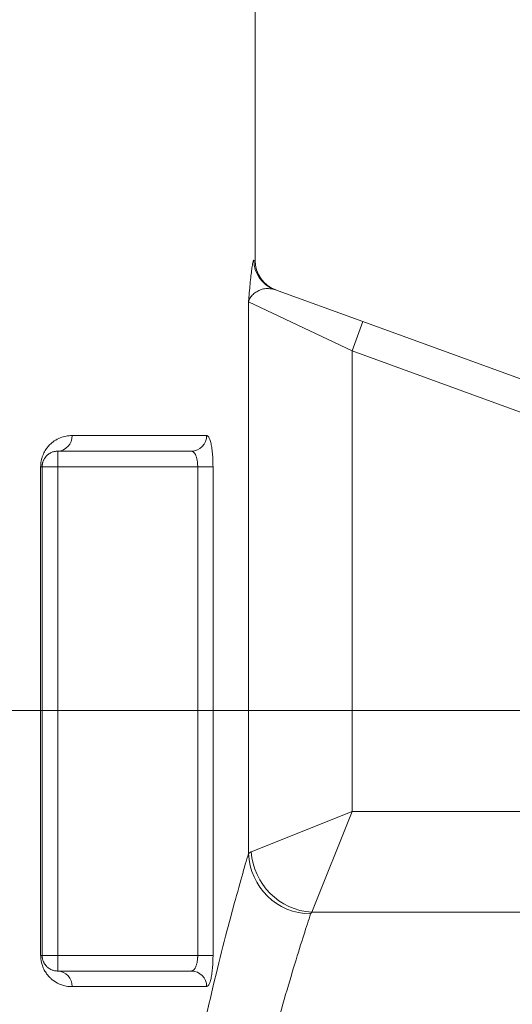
# Model space of a CAD drawing. Extents: x 193 to 943, y 26 to 526.
# Tile 237 of 256: x 417.96 to 420.33, y 122.12 to 126.85. Entities that reach past the tile are written whole.
import ezdxf
from ezdxf.lldxf.tags import DXFTag

# ---------------------------------------------------------------- set-up
doc = ezdxf.new("R2010")
doc.units = 0
doc.layers.get('0').update_dxf_attribs({"lineweight": 25})
doc.layers.add('KG4_HLS_S_____ZEICHNEN_SWLF', color=40, linetype='SWL', lineweight=25, true_color=0xffbf00)
doc.layers.add('KG4_HLS_SYA', color=7, linetype='Continuous', lineweight=25)
doc.styles.get("Standard").update_dxf_attribs({"font": 'ARIALN.TTF', "width": 0.8})
tags = doc.linetypes.add('SWL', pattern='A,6.35,["_",Standard,S=5.08,R=0,X=-0.51,Y=-0.51],2.54', length=8.89).pattern_tags.tags
tags[13:14] = [DXFTag(74, 4), DXFTag(75, 0), DXFTag(340, '0'), DXFTag(46, 1.0), DXFTag(50, 0.0), DXFTag(44, 0.0), DXFTag(45, 0.0)]

# ---------------------------------------------------------------- blocks, each defined once
blk = doc.blocks.new('Kreis-A069HVQE7N', base_point=(419.0912, 125.5541))
at = {"color": 0, "lineweight": -2}
blk.add_ellipse((419.2412, 125.6951), major_axis=(-0.15, 0.0007), ratio=1, start_param=0, end_param=1.226182, dxfattribs=at)
blk = doc.blocks.new('Spline-A069HWKU7N', base_point=(418.0662, 122.279))
at = {"color": 0, "lineweight": -2}
for p, q in [((418.0662, 122.354), (418.0662, 122.3527)), ((418.0662, 122.3527), (418.0663, 122.3515)), ((418.0663, 122.3515), (418.0663, 122.3503)), ((418.0663, 122.3503), (418.0664, 122.3491)), ((418.0664, 122.3491), (418.0665, 122.348)), ((418.0665, 122.348), (418.0665, 122.3468)), ((418.0665, 122.3468), (418.0666, 122.3461)), ((418.0666, 122.3461), (418.0667, 122.3453)), ((418.0667, 122.3453), (418.0668, 122.3446)), ((418.0668, 122.3446), (418.0669, 122.3438)), ((418.0669, 122.3438), (418.067, 122.3431)), ((418.067, 122.3431), (418.0671, 122.3424)), ((418.0671, 122.3424), (418.0675, 122.34)), ((418.0675, 122.34), (418.068, 122.3377)), ((418.068, 122.3377), (418.0685, 122.3355)), ((418.0685, 122.3355), (418.0691, 122.3335)), ((418.0691, 122.3335), (418.0696, 122.3316)), ((418.0696, 122.3316), (418.0702, 122.3298)), ((418.0702, 122.3298), (418.0714, 122.3266)), ((418.0714, 122.3266), (418.0726, 122.3237)), ((418.0726, 122.3237), (418.0738, 122.321)), ((418.0738, 122.321), (418.0751, 122.3185)), ((418.0751, 122.3185), (418.0763, 122.3163)), ((418.0763, 122.3163), (418.0776, 122.3142)), ((418.0776, 122.3142), (418.0806, 122.3098)), ((418.0806, 122.3098), (418.0835, 122.306)), ((418.0835, 122.306), (418.0865, 122.3026)), ((418.0865, 122.3026), (418.0895, 122.2996)), ((418.0895, 122.2996), (418.0925, 122.2969)), ((418.0925, 122.2969), (418.0955, 122.2945)), ((418.0955, 122.2945), (418.0994, 122.2917)), ((418.0994, 122.2917), (418.1033, 122.2892)), ((418.1033, 122.2892), (418.1072, 122.2871)), ((418.1072, 122.2871), (418.1111, 122.2853)), ((418.1111, 122.2853), (418.1149, 122.2837)), ((418.1149, 122.2837), (418.1188, 122.2824)), ((418.1188, 122.2824), (418.122, 122.2815)), ((418.122, 122.2815), (418.1252, 122.2807)), ((418.1252, 122.2807), (418.1284, 122.28)), ((418.1284, 122.28), (418.1316, 122.2796)), ((418.1316, 122.2796), (418.1347, 122.2792)), ((418.1347, 122.2792), (418.1379, 122.279)), ((418.1379, 122.279), (418.1384, 122.279)), ((418.1384, 122.279), (418.139, 122.279)), ((418.139, 122.279), (418.1395, 122.279)), ((418.1395, 122.279), (418.1401, 122.279)), ((418.1401, 122.279), (418.1407, 122.279)), ((418.1407, 122.279), (418.1412, 122.279))]:
    blk.add_line(p, q, dxfattribs=at)
blk = doc.blocks.new('Spline-A069HWKW7N', base_point=(418.0662, 124.704))
at = {"color": 0, "lineweight": -2}
for p, q in [((418.092, 124.7607), (418.0887, 124.7575)), ((418.0954, 124.7634), (418.092, 124.7607)), ((418.0988, 124.7658), (418.0954, 124.7634)), ((418.1024, 124.7682), (418.0988, 124.7658)), ((418.106, 124.7702), (418.1024, 124.7682)), ((418.1096, 124.772), (418.106, 124.7702)), ((418.1132, 124.7736), (418.1096, 124.772)), ((418.1167, 124.7749), (418.1132, 124.7736)), ((418.1203, 124.776), (418.1167, 124.7749)), ((418.1238, 124.7768), (418.1203, 124.776)), ((418.1273, 124.7775), (418.1238, 124.7768)), ((418.1308, 124.778), (418.1273, 124.7775)), ((418.1343, 124.7784), (418.1308, 124.778)), ((418.1377, 124.7787), (418.1343, 124.7784)), ((418.1412, 124.779), (418.1377, 124.7787)), ((418.0666, 124.7115), (418.0665, 124.7103)), ((418.0667, 124.7126), (418.0666, 124.7115)), ((418.0668, 124.7136), (418.0667, 124.7126)), ((418.067, 124.7147), (418.0668, 124.7136)), ((418.0671, 124.7157), (418.067, 124.7147)), ((418.0673, 124.7167), (418.0671, 124.7157)), ((418.0677, 124.7188), (418.0673, 124.7167)), ((418.0681, 124.7208), (418.0677, 124.7188)), ((418.0686, 124.7227), (418.0681, 124.7208)), ((418.0691, 124.7245), (418.0686, 124.7227)), ((418.0696, 124.7262), (418.0691, 124.7245)), ((418.0701, 124.7278), (418.0696, 124.7262)), ((418.0714, 124.7315), (418.0701, 124.7278)), ((418.0728, 124.7348), (418.0714, 124.7315)), ((418.0742, 124.7378), (418.0728, 124.7348)), ((418.0756, 124.7404), (418.0742, 124.7378)), ((418.0771, 124.7429), (418.0756, 124.7404)), ((418.0786, 124.7452), (418.0771, 124.7429)), ((418.0819, 124.7499), (418.0786, 124.7452)), ((418.0853, 124.754), (418.0819, 124.7499)), ((418.0887, 124.7575), (418.0853, 124.754)), ((418.0663, 124.7061), (418.0662, 124.705)), ((418.0662, 124.705), (418.0662, 124.704)), ((418.0664, 124.7083), (418.0663, 124.7072)), ((418.0663, 124.7072), (418.0663, 124.7061)), ((418.0665, 124.7103), (418.0664, 124.7093)), ((418.0664, 124.7093), (418.0664, 124.7083))]:
    blk.add_line(p, q, dxfattribs=at)
blk = doc.blocks.new('Spline-A069HZCA7N', base_point=(418.059, 124.704))
at = {"color": 0, "lineweight": -2}
for p, q in [((418.2101, 124.854), (418.203, 124.8534)), ((418.1003, 124.8071), (418.097, 124.8035)), ((418.1038, 124.8106), (418.1003, 124.8071)), ((418.1072, 124.8139), (418.1038, 124.8106)), ((418.1107, 124.817), (418.1072, 124.8139)), ((418.1142, 124.8199), (418.1107, 124.817)), ((418.1177, 124.8226), (418.1142, 124.8199)), ((418.1212, 124.8252), (418.1177, 124.8226)), ((418.1247, 124.8277), (418.1212, 124.8252)), ((418.1318, 124.8323), (418.1247, 124.8277)), ((418.1389, 124.8364), (418.1318, 124.8323)), ((418.1461, 124.84), (418.1389, 124.8364)), ((418.1532, 124.8432), (418.1461, 124.84)), ((418.1603, 124.8458), (418.1532, 124.8432)), ((418.1675, 124.848), (418.1603, 124.8458)), ((418.1746, 124.8498), (418.1675, 124.848)), ((418.1817, 124.8511), (418.1746, 124.8498)), ((418.1888, 124.8521), (418.1817, 124.8511)), ((418.1959, 124.8528), (418.1888, 124.8521)), ((418.203, 124.8534), (418.1959, 124.8528)), ((418.072, 124.7647), (418.0694, 124.7584)), ((418.0748, 124.7707), (418.072, 124.7647)), ((418.0777, 124.7762), (418.0748, 124.7707)), ((418.0808, 124.7815), (418.0777, 124.7762)), ((418.0839, 124.7864), (418.0808, 124.7815)), ((418.0871, 124.7911), (418.0839, 124.7864)), ((418.0903, 124.7954), (418.0871, 124.7911)), ((418.0936, 124.7996), (418.0903, 124.7954)), ((418.097, 124.8035), (418.0936, 124.7996)), ((418.0595, 124.7126), (418.0593, 124.7083)), ((418.0598, 124.7169), (418.0595, 124.7126)), ((418.0602, 124.7211), (418.0598, 124.7169)), ((418.0606, 124.7253), (418.0602, 124.7211)), ((418.0612, 124.7294), (418.0606, 124.7253)), ((418.0619, 124.7334), (418.0612, 124.7294)), ((418.0627, 124.7372), (418.0619, 124.7334)), ((418.0636, 124.741), (418.0627, 124.7372)), ((418.0646, 124.7447), (418.0636, 124.741)), ((418.0657, 124.7482), (418.0646, 124.7447)), ((418.0669, 124.7517), (418.0657, 124.7482)), ((418.0694, 124.7584), (418.0669, 124.7517)), ((418.0593, 124.7083), (418.059, 124.704))]:
    blk.add_line(p, q, dxfattribs=at)
blk = doc.blocks.new('Spline-A069HZCC7N', base_point=(418.8574, 124.704))
at = {"color": 0, "lineweight": -2}
for p, q in [((418.8574, 124.854), (418.8587, 124.8535)), ((418.8587, 124.8535), (418.8599, 124.853)), ((418.8599, 124.853), (418.8612, 124.8525)), ((418.8612, 124.8525), (418.8625, 124.8517)), ((418.8625, 124.8517), (418.8637, 124.8508)), ((418.8637, 124.8508), (418.8649, 124.8496)), ((418.8649, 124.8496), (418.8658, 124.8487)), ((418.8658, 124.8487), (418.8666, 124.8475)), ((418.8666, 124.8475), (418.8675, 124.8463)), ((418.8675, 124.8463), (418.8683, 124.8449)), ((418.8683, 124.8449), (418.8699, 124.8418)), ((418.8699, 124.8418), (418.8715, 124.8382)), ((418.8715, 124.8382), (418.873, 124.8342)), ((418.873, 124.8342), (418.8745, 124.8297)), ((418.8745, 124.8297), (418.8759, 124.825)), ((418.8759, 124.825), (418.8772, 124.8199)), ((418.8772, 124.8199), (418.8785, 124.8145)), ((418.8785, 124.8145), (418.8797, 124.8088)), ((418.8797, 124.8088), (418.8808, 124.8027)), ((418.8808, 124.8027), (418.8819, 124.7963)), ((418.8819, 124.7963), (418.8829, 124.7897)), ((418.8829, 124.7897), (418.8838, 124.7828)), ((418.8838, 124.7828), (418.8846, 124.7756)), ((418.8846, 124.7756), (418.8854, 124.7682)), ((418.8854, 124.7682), (418.8861, 124.7607)), ((418.8861, 124.7607), (418.8866, 124.7529)), ((418.8866, 124.7529), (418.8871, 124.745)), ((418.8871, 124.745), (418.8874, 124.7369)), ((418.8874, 124.7369), (418.8877, 124.7288)), ((418.8877, 124.7288), (418.8879, 124.7206)), ((418.8879, 124.7206), (418.8881, 124.7123)), ((418.8881, 124.7123), (418.8882, 124.704))]:
    blk.add_line(p, q, dxfattribs=at)
blk = doc.blocks.new('Spline-A069HZCE7N', base_point=(418.8574, 122.204))
at = {"color": 0, "lineweight": -2}
for p, q in [((418.8882, 122.3489), (418.8881, 122.3439)), ((418.8882, 122.354), (418.8882, 122.3489)), ((418.8862, 122.2996), (418.8856, 122.2918)), ((418.8868, 122.3075), (418.8862, 122.2996)), ((418.8873, 122.3157), (418.8868, 122.3075)), ((418.8876, 122.3239), (418.8873, 122.3157)), ((418.8878, 122.3289), (418.8876, 122.3239)), ((418.8879, 122.3339), (418.8878, 122.3289)), ((418.888, 122.3389), (418.8879, 122.3339)), ((418.8881, 122.3439), (418.888, 122.3389)), ((418.8798, 122.2497), (418.8785, 122.2437)), ((418.8809, 122.256), (418.8798, 122.2497)), ((418.882, 122.2626), (418.8809, 122.256)), ((418.883, 122.2696), (418.882, 122.2626)), ((418.884, 122.2768), (418.883, 122.2696)), ((418.8848, 122.2842), (418.884, 122.2768)), ((418.8856, 122.2918), (418.8848, 122.2842)), ((418.8592, 122.2048), (418.8574, 122.204)), ((418.861, 122.2058), (418.8592, 122.2048)), ((418.8628, 122.207), (418.861, 122.2058)), ((418.8645, 122.2084), (418.8628, 122.207)), ((418.8663, 122.2103), (418.8645, 122.2084)), ((418.868, 122.2127), (418.8663, 122.2103)), ((418.8697, 122.2156), (418.868, 122.2127)), ((418.8713, 122.2192), (418.8697, 122.2156)), ((418.8729, 122.2232), (418.8713, 122.2192)), ((418.8744, 122.2277), (418.8729, 122.2232)), ((418.8758, 122.2327), (418.8744, 122.2277)), ((418.8772, 122.238), (418.8758, 122.2327)), ((418.8785, 122.2437), (418.8772, 122.238))]:
    blk.add_line(p, q, dxfattribs=at)
blk = doc.blocks.new('Spline-A069HZCG7N', base_point=(418.059, 122.204))
at = {"color": 0, "lineweight": -2}
for p, q in [((418.059, 122.354), (418.0592, 122.35)), ((418.0592, 122.35), (418.0594, 122.3461)), ((418.0594, 122.3461), (418.0597, 122.3422)), ((418.0597, 122.3422), (418.06, 122.3384)), ((418.06, 122.3384), (418.0604, 122.3346)), ((418.0604, 122.3346), (418.0608, 122.3309)), ((418.0608, 122.3309), (418.0616, 122.3263)), ((418.0616, 122.3263), (418.0624, 122.322)), ((418.0624, 122.322), (418.0634, 122.3177)), ((418.0634, 122.3177), (418.0646, 122.3136)), ((418.0646, 122.3136), (418.0658, 122.3096)), ((418.0658, 122.3096), (418.0671, 122.3057)), ((418.0671, 122.3057), (418.0693, 122.2997)), ((418.0693, 122.2997), (418.0716, 122.2941)), ((418.0716, 122.2941), (418.0741, 122.2887)), ((418.0741, 122.2887), (418.0766, 122.2837)), ((418.0766, 122.2837), (418.0793, 122.2789)), ((418.0793, 122.2789), (418.082, 122.2744)), ((418.082, 122.2744), (418.0848, 122.2701)), ((418.0848, 122.2701), (418.0877, 122.266)), ((418.0877, 122.266), (418.0906, 122.2622)), ((418.0906, 122.2622), (418.0935, 122.2585)), ((418.0935, 122.2585), (418.0965, 122.255)), ((418.0965, 122.255), (418.0995, 122.2517)), ((418.0995, 122.2517), (418.1026, 122.2485)), ((418.1026, 122.2485), (418.1056, 122.2455)), ((418.1056, 122.2455), (418.1087, 122.2427)), ((418.1087, 122.2427), (418.1118, 122.24)), ((418.1118, 122.24), (418.1149, 122.2374)), ((418.1149, 122.2374), (418.1181, 122.235)), ((418.1181, 122.235), (418.1251, 122.2299)), ((418.1251, 122.2299), (418.1322, 122.2254)), ((418.1322, 122.2254), (418.1393, 122.2213)), ((418.1393, 122.2213), (418.1464, 122.2178)), ((418.1464, 122.2178), (418.1535, 122.2147)), ((418.1535, 122.2147), (418.1607, 122.212)), ((418.1607, 122.212), (418.1678, 122.2097)), ((418.1678, 122.2097), (418.175, 122.2079)), ((418.175, 122.2079), (418.1821, 122.2064)), ((418.1821, 122.2064), (418.1892, 122.2053)), ((418.1892, 122.2053), (418.1963, 122.2045)), ((418.1963, 122.2045), (418.2034, 122.2041)), ((418.2034, 122.2041), (418.2045, 122.2041)), ((418.2045, 122.2041), (418.2056, 122.204)), ((418.2056, 122.204), (418.2067, 122.204)), ((418.2067, 122.204), (418.2078, 122.204)), ((418.2078, 122.204), (418.209, 122.204)), ((418.209, 122.204), (418.2101, 122.204))]:
    blk.add_line(p, q, dxfattribs=at)
blk = doc.blocks.new('Spline-A069HZDI7N', base_point=(418.563, 119.529))
at = {"color": 0, "lineweight": -2}
for p, q in [((419.0513, 122.8188), (419.0475, 122.8057)), ((419.055, 122.8316), (419.0513, 122.8188)), ((419.0587, 122.8444), (419.055, 122.8316)), ((419.0396, 122.7782), (419.0354, 122.7637)), ((419.0436, 122.7922), (419.0396, 122.7782)), ((419.0475, 122.8057), (419.0436, 122.7922)), ((419.0265, 122.7324), (419.0218, 122.7157)), ((419.031, 122.7484), (419.0265, 122.7324)), ((419.0354, 122.7637), (419.031, 122.7484)), ((419.0119, 122.6805), (419.0068, 122.662)), ((419.0169, 122.6984), (419.0119, 122.6805)), ((419.0218, 122.7157), (419.0169, 122.6984)), ((419.0015, 122.6429), (418.9961, 122.6232)), ((419.0068, 122.662), (419.0015, 122.6429)), ((418.9849, 122.5823), (418.9792, 122.561)), ((418.9906, 122.603), (418.9849, 122.5823)), ((418.9961, 122.6232), (418.9906, 122.603)), ((418.9733, 122.5391), (418.9673, 122.5167)), ((418.9792, 122.561), (418.9733, 122.5391)), ((418.9612, 122.4937), (418.9551, 122.4702)), ((418.9673, 122.5167), (418.9612, 122.4937)), ((418.9488, 122.4461), (418.9424, 122.4215)), ((418.9551, 122.4702), (418.9488, 122.4461)), ((418.936, 122.3965), (418.9295, 122.3709)), ((418.9424, 122.4215), (418.936, 122.3965)), ((418.9229, 122.3448), (418.9163, 122.3182)), ((418.9295, 122.3709), (418.9229, 122.3448)), ((418.9163, 122.3182), (418.9095, 122.2912)), ((418.9028, 122.2636), (418.896, 122.2356)), ((418.9095, 122.2912), (418.9028, 122.2636)), ((418.8891, 122.2072), (418.8822, 122.1783)), ((418.896, 122.2356), (418.8891, 122.2072)), ((418.8822, 122.1783), (418.8753, 122.149)), ((418.8683, 122.1192), (418.8614, 122.0889)), ((418.8753, 122.149), (418.8683, 122.1192)), ((418.8614, 122.0889), (418.8543, 122.0582)), ((418.8469, 122.0255), (418.8395, 121.9923)), ((418.8543, 122.0582), (418.8469, 122.0255)), ((418.8395, 121.9923), (418.8321, 121.9586)), ((418.8247, 121.9244), (418.8173, 121.8898)), ((418.8321, 121.9586), (418.8247, 121.9244)), ((418.8173, 121.8898), (418.8099, 121.8547)), ((418.8099, 121.8547), (418.8025, 121.819)), ((418.7951, 121.7829), (418.7877, 121.7464)), ((418.8025, 121.819), (418.7951, 121.7829)), ((418.7877, 121.7464), (418.7804, 121.7095)), ((418.7804, 121.7095), (418.7731, 121.6721)), ((418.7658, 121.6344), (418.7586, 121.5962)), ((418.7731, 121.6721), (418.7658, 121.6344)), ((418.7586, 121.5962), (418.7514, 121.5576)), ((418.7514, 121.5576), (418.7443, 121.5187)), ((418.7443, 121.5187), (418.7373, 121.4793)), ((418.7373, 121.4793), (418.7303, 121.4396)), ((418.7234, 121.3995), (418.7166, 121.3592)), ((418.7303, 121.4396), (418.7234, 121.3995)), ((418.7166, 121.3592), (418.7099, 121.3185)), ((418.7099, 121.3185), (418.7033, 121.2775)), ((418.7033, 121.2775), (418.6968, 121.2362)), ((418.6968, 121.2362), (418.6903, 121.1945)), ((418.6903, 121.1945), (418.684, 121.1524)), ((418.684, 121.1524), (418.6777, 121.1093)), ((418.6716, 121.0658), (418.6655, 121.0221)), ((418.6777, 121.1093), (418.6716, 121.0658)), ((418.6655, 121.0221), (418.6596, 120.978)), ((418.6596, 120.978), (418.6538, 120.9336)), ((418.6538, 120.9336), (418.6482, 120.8889)), ((418.6482, 120.8889), (418.6427, 120.8438)), ((418.6427, 120.8438), (418.6373, 120.7984)), ((418.6373, 120.7984), (418.6321, 120.7528)), ((418.6321, 120.7528), (418.6271, 120.7069)), ((418.6271, 120.7069), (418.6222, 120.6607)), ((418.6222, 120.6607), (418.6175, 120.6144)), ((418.6175, 120.6144), (418.6129, 120.5678)), ((418.6129, 120.5678), (418.6085, 120.521)), ((418.6085, 120.521), (418.6043, 120.474)), ((418.6043, 120.474), (418.6003, 120.4268)), ((418.6003, 120.4268), (418.5965, 120.3794)), ((418.5965, 120.3794), (418.5928, 120.3318)), ((418.5928, 120.3318), (418.5894, 120.2842)), ((418.5894, 120.2842), (418.5862, 120.2365)), ((418.5862, 120.2365), (418.5832, 120.1886)), ((418.5832, 120.1886), (418.5803, 120.1406)), ((418.5803, 120.1406), (418.5777, 120.0924)), ((418.5777, 120.0924), (418.5753, 120.0442)), ((418.5753, 120.0442), (418.5733, 120.0015)), ((418.5733, 120.0015), (418.5715, 119.9588)), ((418.5715, 119.9588), (418.5698, 119.916)), ((418.5698, 119.916), (418.5684, 119.8732)), ((418.5684, 119.8732), (418.5671, 119.8303)), ((418.5671, 119.8303), (418.5661, 119.7873)), ((418.5653, 119.7443), (418.5646, 119.7013)), ((418.5661, 119.7873), (418.5653, 119.7443)), ((418.5646, 119.7013), (418.5641, 119.6582)), ((418.5641, 119.6582), (418.5637, 119.6152)), ((418.5637, 119.6152), (418.5633, 119.5721)), ((418.5633, 119.5721), (418.563, 119.529))]:
    blk.add_line(p, q, dxfattribs=at)
blk = doc.blocks.new('Spline-A069HZDK7N', base_point=(419.0587, 125.4967))
at = {"color": 0, "lineweight": -2}
for p, q in [((419.0756, 125.6605), (419.0747, 125.6537)), ((419.0765, 125.6669), (419.0756, 125.6605)), ((419.0775, 125.6727), (419.0765, 125.6669)), ((419.0783, 125.678), (419.0775, 125.6727)), ((419.0789, 125.6812), (419.0783, 125.678)), ((419.0795, 125.6842), (419.0789, 125.6812)), ((419.0801, 125.6868), (419.0795, 125.6842)), ((419.0806, 125.6892), (419.0801, 125.6868)), ((419.0812, 125.6912), (419.0806, 125.6892)), ((419.0817, 125.6929), (419.0812, 125.6912)), ((419.0822, 125.6943), (419.0817, 125.6929)), ((419.0827, 125.6953), (419.0822, 125.6943)), ((419.0832, 125.6961), (419.0827, 125.6953)), ((419.0836, 125.6966), (419.0832, 125.6961)), ((419.0841, 125.6971), (419.0836, 125.6966)), ((419.0846, 125.6975), (419.0841, 125.6971)), ((419.0697, 125.6123), (419.0687, 125.6027)), ((419.0707, 125.6214), (419.0697, 125.6123)), ((419.0717, 125.6302), (419.0707, 125.6214)), ((419.0727, 125.6385), (419.0717, 125.6302)), ((419.0737, 125.6463), (419.0727, 125.6385)), ((419.0747, 125.6537), (419.0737, 125.6463)), ((419.0656, 125.5723), (419.0646, 125.5619)), ((419.0666, 125.5824), (419.0656, 125.5723)), ((419.0676, 125.5927), (419.0666, 125.5824)), ((419.0687, 125.6027), (419.0676, 125.5927)), ((419.0606, 125.5179), (419.0603, 125.5145)), ((419.0616, 125.5292), (419.0606, 125.5179)), ((419.0626, 125.5404), (419.0616, 125.5292)), ((419.0636, 125.5513), (419.0626, 125.5404)), ((419.0646, 125.5619), (419.0636, 125.5513)), ((419.059, 125.5006), (419.0587, 125.4971)), ((419.0587, 125.4971), (419.0587, 125.497)), ((419.0587, 125.497), (419.0587, 125.4969)), ((419.0587, 125.4969), (419.0587, 125.4969)), ((419.0587, 125.4969), (419.0587, 125.4968)), ((419.0587, 125.4968), (419.0587, 125.4967)), ((419.0587, 125.4967), (419.0587, 125.4967)), ((419.0594, 125.5041), (419.059, 125.5006)), ((419.0597, 125.5075), (419.0594, 125.5041)), ((419.06, 125.511), (419.0597, 125.5075)), ((419.0603, 125.5145), (419.06, 125.511))]:
    blk.add_line(p, q, dxfattribs=at)
blk = doc.blocks.new('Kreis-A069HZNU7N', base_point=(418.1412, 122.204))
at = {"color": 0, "lineweight": -2}
blk.add_ellipse((418.138, 122.2069), major_axis=(0.0721, -0.0029), ratio=1, start_param=0, end_param=1.567162, dxfattribs=at)
blk = doc.blocks.new('Kreis-A069HZNW7N', base_point=(418.1412, 124.779))
at = {"color": 0, "lineweight": -2}
blk.add_ellipse((418.138, 124.851), major_axis=(0.0032, -0.0721), ratio=1, start_param=0, end_param=1.567162, dxfattribs=at)
blk = doc.blocks.new('Kreis-A069HZOS7N', base_point=(418.784, 124.779))
at = {"color": 0, "lineweight": -2}
blk.add_ellipse((418.7832, 124.8532), major_axis=(0.0008, -0.0742), ratio=1, start_param=0, end_param=1.570556, dxfattribs=at)
blk = doc.blocks.new('Kreis-A069HZOU7N', base_point=(418.784, 122.204))
at = {"color": 0, "lineweight": -2}
blk.add_ellipse((418.7832, 122.2048), major_axis=(0.0742, -0.0008), ratio=1, start_param=0, end_param=1.570556, dxfattribs=at)
blk = doc.blocks.new('Spline-A069HZPI7N', base_point=(418.8483, 119.529))
at = {"color": 0, "lineweight": -2}
for p, q in [((419.3502, 122.5306), (419.354, 122.5423)), ((419.354, 122.5423), (419.3578, 122.554)), ((419.3338, 122.4801), (419.3381, 122.4935)), ((419.3381, 122.4935), (419.3422, 122.5062)), ((419.3422, 122.5062), (419.3462, 122.5186)), ((419.3462, 122.5186), (419.3502, 122.5306)), ((419.3198, 122.4364), (419.3246, 122.4516)), ((419.3246, 122.4516), (419.3293, 122.4662)), ((419.3293, 122.4662), (419.3338, 122.4801)), ((419.3044, 122.3876), (419.3097, 122.4044)), ((419.3097, 122.4044), (419.3148, 122.4207)), ((419.3148, 122.4207), (419.3198, 122.4364)), ((419.2876, 122.3331), (419.2933, 122.3518)), ((419.2933, 122.3518), (419.2989, 122.3699)), ((419.2989, 122.3699), (419.3044, 122.3876)), ((419.2757, 122.2943), (419.2817, 122.3139)), ((419.2817, 122.3139), (419.2876, 122.3331)), ((419.2571, 122.2322), (419.2634, 122.2534)), ((419.2634, 122.2534), (419.2696, 122.2741)), ((419.2696, 122.2741), (419.2757, 122.2943)), ((419.2441, 122.1882), (419.2507, 122.2104)), ((419.2507, 122.2104), (419.2571, 122.2322)), ((419.2308, 122.1423), (419.2375, 122.1655)), ((419.2375, 122.1655), (419.2441, 122.1882)), ((419.2175, 122.0957), (419.2242, 122.1192)), ((419.2242, 122.1192), (419.2308, 122.1423)), ((419.204, 122.0474), (419.2108, 122.0718)), ((419.2108, 122.0718), (419.2175, 122.0957)), ((419.1902, 121.9972), (419.1971, 122.0225)), ((419.1971, 122.0225), (419.204, 122.0474)), ((419.1762, 121.9454), (419.1832, 121.9715)), ((419.1832, 121.9715), (419.1902, 121.9972)), ((419.162, 121.8919), (419.1691, 121.9188)), ((419.1691, 121.9188), (419.1762, 121.9454)), ((419.1549, 121.8645), (419.162, 121.8919)), ((419.1401, 121.8065), (419.1477, 121.8367)), ((419.1477, 121.8367), (419.1549, 121.8645)), ((419.1324, 121.7758), (419.1401, 121.8065)), ((419.1169, 121.7131), (419.1246, 121.7447)), ((419.1246, 121.7447), (419.1324, 121.7758)), ((419.1092, 121.6811), (419.1169, 121.7131)), ((419.0938, 121.6158), (419.1015, 121.6487)), ((419.1015, 121.6487), (419.1092, 121.6811)), ((419.0861, 121.5825), (419.0938, 121.6158)), ((419.0708, 121.5147), (419.0784, 121.5488)), ((419.0784, 121.5488), (419.0861, 121.5825)), ((419.0632, 121.4802), (419.0708, 121.5147)), ((419.0484, 121.4109), (419.0557, 121.4452)), ((419.0557, 121.4452), (419.0632, 121.4802)), ((419.0411, 121.3762), (419.0484, 121.4109)), ((419.0339, 121.3411), (419.0411, 121.3762)), ((419.0198, 121.2699), (419.0268, 121.3057)), ((419.0268, 121.3057), (419.0339, 121.3411)), ((419.0128, 121.2338), (419.0198, 121.2699)), ((419.0059, 121.1973), (419.0128, 121.2338)), ((418.9923, 121.1234), (418.999, 121.1606)), ((418.999, 121.1606), (419.0059, 121.1973)), ((418.9857, 121.086), (418.9923, 121.1234)), ((418.9791, 121.0483), (418.9857, 121.086)), ((418.9727, 121.0102), (418.9791, 121.0483)), ((418.9661, 120.9703), (418.9727, 121.0102)), ((418.9534, 120.8896), (418.9597, 120.9301)), ((418.9597, 120.9301), (418.9661, 120.9703)), ((418.9472, 120.8488), (418.9534, 120.8896)), ((418.9411, 120.8076), (418.9472, 120.8488)), ((418.9353, 120.7662), (418.9411, 120.8076)), ((418.9295, 120.7246), (418.9353, 120.7662)), ((418.9239, 120.6826), (418.9295, 120.7246)), ((418.9133, 120.598), (418.9185, 120.6404)), ((418.9185, 120.6404), (418.9239, 120.6826)), ((418.9082, 120.5553), (418.9133, 120.598)), ((418.9033, 120.5123), (418.9082, 120.5553)), ((418.8987, 120.4705), (418.9033, 120.5123)), ((418.8943, 120.4285), (418.8987, 120.4705)), ((418.8901, 120.3863), (418.8943, 120.4285)), ((418.8861, 120.3439), (418.8901, 120.3863)), ((418.8823, 120.3013), (418.8861, 120.3439)), ((418.8786, 120.2585), (418.8823, 120.3013)), ((418.8719, 120.1726), (418.8752, 120.2156)), ((418.8752, 120.2156), (418.8786, 120.2585)), ((418.8689, 120.1294), (418.8719, 120.1726)), ((418.866, 120.0861), (418.8689, 120.1294)), ((418.8634, 120.0426), (418.866, 120.0861)), ((418.8609, 119.999), (418.8634, 120.0426)), ((418.8589, 119.96), (418.8609, 119.999)), ((418.857, 119.921), (418.8589, 119.96)), ((418.8553, 119.8818), (418.857, 119.921)), ((418.8525, 119.8033), (418.8538, 119.8426)), ((418.8538, 119.8426), (418.8553, 119.8818)), ((418.8515, 119.764), (418.8525, 119.8033)), ((418.8506, 119.7249), (418.8515, 119.764)), ((418.8499, 119.6857), (418.8506, 119.7249)), ((418.849, 119.6074), (418.8494, 119.6466)), ((418.8494, 119.6466), (418.8499, 119.6857)), ((418.8486, 119.5682), (418.849, 119.6074)), ((418.8483, 119.529), (418.8486, 119.5682))]:
    blk.add_line(p, q, dxfattribs=at)
blk = doc.blocks.new('Kreis-A069HZPK7N', base_point=(419.0587, 122.554))
at = {"color": 0, "lineweight": -2}
blk.add_ellipse((419.3604, 122.8558), major_axis=(-0.3017, -0.0115), ratio=1, start_param=0, end_param=1.524298, dxfattribs=at)
blk = doc.blocks.new('Spline-A069HZQO7N', base_point=(418.784, 122.279))
at = {"color": 0, "lineweight": -2}
for p, q in [((418.8143, 122.3439), (418.8144, 122.3464)), ((418.8144, 122.3464), (418.8145, 122.3489)), ((418.8145, 122.3489), (418.8146, 122.3514)), ((418.8146, 122.3514), (418.8147, 122.354)), ((418.8037, 122.296), (418.805, 122.2988)), ((418.805, 122.2988), (418.8062, 122.3018)), ((418.8062, 122.3018), (418.8074, 122.3049)), ((418.8074, 122.3049), (418.8085, 122.3083)), ((418.8085, 122.3083), (418.8095, 122.3117)), ((418.8095, 122.3117), (418.8104, 122.3154)), ((418.8104, 122.3154), (418.8113, 122.3191)), ((418.8113, 122.3191), (418.812, 122.3228)), ((418.812, 122.3228), (418.8127, 122.3267)), ((418.8127, 122.3267), (418.8132, 122.3307)), ((418.8132, 122.3307), (418.8137, 122.3348)), ((418.8137, 122.3348), (418.8141, 122.3389)), ((418.8141, 122.3389), (418.8142, 122.3414)), ((418.8142, 122.3414), (418.8143, 122.3439)), ((418.784, 122.279), (418.7858, 122.2794)), ((418.7858, 122.2794), (418.7876, 122.2799)), ((418.7876, 122.2799), (418.7894, 122.2805)), ((418.7894, 122.2805), (418.7911, 122.2812)), ((418.7911, 122.2812), (418.7929, 122.2821)), ((418.7929, 122.2821), (418.7946, 122.2833)), ((418.7946, 122.2833), (418.7962, 122.2848)), ((418.7962, 122.2848), (418.7978, 122.2865)), ((418.7978, 122.2865), (418.7994, 122.2886)), ((418.7994, 122.2886), (418.8009, 122.2908)), ((418.8009, 122.2908), (418.8023, 122.2933)), ((418.8023, 122.2933), (418.8037, 122.296))]:
    blk.add_line(p, q, dxfattribs=at)
blk = doc.blocks.new('Spline-A069HZQQ7N', base_point=(418.784, 124.704))
at = {"color": 0, "lineweight": -2}
for p, q in [((418.7853, 124.7787), (418.784, 124.779)), ((418.7865, 124.7785), (418.7853, 124.7787)), ((418.7878, 124.7782), (418.7865, 124.7785)), ((418.789, 124.7778), (418.7878, 124.7782)), ((418.7903, 124.7774), (418.789, 124.7778)), ((418.7915, 124.7768), (418.7903, 124.7774)), ((418.7932, 124.7758), (418.7915, 124.7768)), ((418.7948, 124.7745), (418.7932, 124.7758)), ((418.7964, 124.7729), (418.7948, 124.7745)), ((418.798, 124.7711), (418.7964, 124.7729)), ((418.7995, 124.7691), (418.798, 124.7711)), ((418.801, 124.7669), (418.7995, 124.7691)), ((418.8023, 124.7645), (418.801, 124.7669)), ((418.8037, 124.762), (418.8023, 124.7645)), ((418.8049, 124.7593), (418.8037, 124.762)), ((418.8061, 124.7564), (418.8049, 124.7593)), ((418.8073, 124.7534), (418.8061, 124.7564)), ((418.8083, 124.7501), (418.8073, 124.7534)), ((418.8093, 124.7468), (418.8083, 124.7501)), ((418.8102, 124.7434), (418.8093, 124.7468)), ((418.8111, 124.7398), (418.8102, 124.7434)), ((418.8118, 124.7361), (418.8111, 124.7398)), ((418.8125, 124.7323), (418.8118, 124.7361)), ((418.813, 124.7284), (418.8125, 124.7323)), ((418.8135, 124.7245), (418.813, 124.7284)), ((418.8138, 124.7205), (418.8135, 124.7245)), ((418.8141, 124.7164), (418.8138, 124.7205)), ((418.8143, 124.7123), (418.8141, 124.7164)), ((418.8145, 124.7081), (418.8143, 124.7123)), ((418.8147, 124.704), (418.8145, 124.7081))]:
    blk.add_line(p, q, dxfattribs=at)
blk = doc.blocks.new('Kreis-A069HZRU7N', base_point=(419.072, 122.5616))
at = {"color": 0, "lineweight": -2}
blk.add_ellipse((419.3839, 122.8735), major_axis=(-0.3119, -0.0208), ratio=1, start_param=0, end_param=1.437609, dxfattribs=at)
blk = doc.blocks.new('Spline-A069HZRW7N', base_point=(419.0587, 125.4967))
at = {"color": 0, "lineweight": -2}
for p, q in [((419.0701, 125.5205), (419.067, 125.516)), ((419.0735, 125.5248), (419.0701, 125.5205)), ((419.0771, 125.5289), (419.0735, 125.5248)), ((419.0812, 125.5328), (419.0771, 125.5289)), ((419.0852, 125.5363), (419.0812, 125.5328)), ((419.0895, 125.5396), (419.0852, 125.5363)), ((419.094, 125.5427), (419.0895, 125.5396)), ((419.0987, 125.5457), (419.094, 125.5427)), ((419.1037, 125.5484), (419.0987, 125.5457)), ((419.1088, 125.551), (419.1037, 125.5484)), ((419.114, 125.5533), (419.1088, 125.551)), ((419.1193, 125.5555), (419.114, 125.5533)), ((419.1248, 125.5573), (419.1193, 125.5555)), ((419.1304, 125.5588), (419.1248, 125.5573)), ((419.1361, 125.56), (419.1304, 125.5588)), ((419.1418, 125.5607), (419.1361, 125.56)), ((419.1486, 125.561), (419.1418, 125.5607)), ((419.1555, 125.5607), (419.1486, 125.561)), ((419.1623, 125.5601), (419.1555, 125.5607)), ((419.1693, 125.5591), (419.1623, 125.5601)), ((419.1762, 125.5579), (419.1693, 125.5591)), ((419.1832, 125.5566), (419.1762, 125.5579)), ((419.0588, 125.4968), (419.0587, 125.4968)), ((419.0587, 125.4968), (419.0587, 125.4968)), ((419.0587, 125.4968), (419.0587, 125.4967)), ((419.0587, 125.4967), (419.0587, 125.4967)), ((419.0587, 125.4967), (419.0587, 125.4967)), ((419.0589, 125.4973), (419.0588, 125.4969)), ((419.0588, 125.4969), (419.0588, 125.4968)), ((419.059, 125.4978), (419.0589, 125.4973)), ((419.0591, 125.4982), (419.059, 125.4978)), ((419.0593, 125.4987), (419.0591, 125.4982)), ((419.0594, 125.4991), (419.0593, 125.4987)), ((419.0595, 125.4996), (419.0594, 125.4991)), ((419.0599, 125.5007), (419.0595, 125.4996)), ((419.0603, 125.5019), (419.0599, 125.5007)), ((419.0607, 125.503), (419.0603, 125.5019)), ((419.0611, 125.5042), (419.0607, 125.503)), ((419.0616, 125.5053), (419.0611, 125.5042)), ((419.062, 125.5064), (419.0616, 125.5053)), ((419.0644, 125.5113), (419.062, 125.5064)), ((419.067, 125.516), (419.0644, 125.5113))]:
    blk.add_line(p, q, dxfattribs=at)
blk = doc.blocks.new('Kreis-A069HZRY7N', base_point=(419.0846, 125.5566))
at = {"color": 0, "lineweight": -2}
blk.add_ellipse((419.2345, 125.6974), major_axis=(-0.1499, 0.0001), ratio=1, start_param=0, end_param=1.22222, dxfattribs=at)

msp = doc.modelspace()

# ---------------------------------------------------------------- linework, layer by layer
at = {"layer": 'KG4_HLS_S_____ZEICHNEN_SWLF', "lineweight": 9, "ltscale": 0.13}
msp.add_line((415.2045, 123.5325), (500.1413, 123.5291), dxfattribs=at)
at = {"layer": 'KG4_HLS_SYA', "color": 7, "linetype": 'Continuous', "lineweight": 9, "ltscale": 0.13}
for p, q in [((419.0912, 128.3938), (419.0912, 125.6951)), ((419.6085, 125.4018), (419.1832, 125.5566)), ((421.5187, 124.7065), (419.6085, 125.4018))]:
    msp.add_line(p, q, dxfattribs=at)
at = {"layer": 'KG4_HLS_SYA', "color": 8, "linetype": 'Continuous', "lineweight": 9, "ltscale": 0.13, "true_color": 0x808080}
for p, q in [((419.0912, 125.6951), (419.0846, 125.6975)), ((419.0587, 125.4967), (419.0587, 122.8444)), ((419.0587, 125.4967), (419.5572, 125.2608)), ((419.5572, 125.2608), (419.6085, 125.4018)), ((419.5572, 123.0468), (419.5572, 125.2608)), ((419.5572, 125.2608), (421.4674, 124.5655)), ((418.8574, 124.854), (418.2101, 124.854)), ((418.1412, 124.779), (418.784, 124.779)), ((418.1412, 124.704), (418.1412, 124.779)), ((418.059, 124.704), (418.059, 122.354)), ((418.059, 124.704), (418.0662, 124.704)), ((418.0662, 122.354), (418.0662, 124.704)), ((418.0662, 124.704), (418.1412, 124.704)), ((418.1412, 124.704), (418.8147, 124.704)), ((418.1412, 122.354), (418.1412, 124.704)), ((418.8147, 124.704), (418.8882, 124.704)), ((418.8147, 124.704), (418.8147, 122.354)), ((418.8882, 122.354), (418.8882, 124.704)), ((419.5572, 123.0468), (419.072, 122.8527)), ((419.5572, 123.0468), (419.3631, 122.5616)), ((420.6586, 123.0468), (419.5572, 123.0468)), ((419.072, 122.8527), (419.0587, 122.8444)), ((419.3578, 122.554), (419.3631, 122.5616)), ((419.3631, 122.5616), (420.9701, 122.5616)), ((418.059, 122.354), (418.0662, 122.354)), ((418.0662, 122.354), (418.1412, 122.354)), ((418.8147, 122.354), (418.1412, 122.354)), ((418.1412, 122.279), (418.1412, 122.354)), ((418.8147, 122.354), (418.8882, 122.354)), ((418.784, 122.279), (418.1412, 122.279)), ((418.2101, 122.204), (418.8574, 122.204))]:
    msp.add_line(p, q, dxfattribs=at)

# ---------------------------------------------------------------- block references
for name, p in [('Spline-A069HZDK7N', (419.0587, 125.4967)), ('Kreis-A069HZRY7N', (419.0846, 125.5566)), ('Spline-A069HZRW7N', (419.0587, 125.4967)), ('Spline-A069HZCA7N', (418.059, 124.704)), ('Kreis-A069HZNW7N', (418.1412, 124.779)), ('Kreis-A069HZOS7N', (418.784, 124.779)), ('Spline-A069HZCC7N', (418.8574, 124.704)), ('Spline-A069HWKW7N', (418.0662, 124.704)), ('Spline-A069HZQQ7N', (418.784, 124.704)), ('Spline-A069HZDI7N', (418.563, 119.529)), ('Kreis-A069HZPK7N', (419.0587, 122.554)), ('Kreis-A069HZRU7N', (419.072, 122.5616)), ('Spline-A069HZPI7N', (418.8483, 119.529)), ('Spline-A069HZCG7N', (418.059, 122.204)), ('Spline-A069HWKU7N', (418.0662, 122.279)), ('Spline-A069HZQO7N', (418.784, 122.279)), ('Spline-A069HZCE7N', (418.8574, 122.204)), ('Kreis-A069HZNU7N', (418.1412, 122.204)), ('Kreis-A069HZOU7N', (418.784, 122.204))]:
    msp.add_blockref(name, p, dxfattribs=at)
at = {"layer": 'KG4_HLS_SYA', "color": 7, "linetype": 'Continuous', "lineweight": 9, "ltscale": 0.13}
msp.add_blockref('Kreis-A069HVQE7N', (419.0912, 125.5541), dxfattribs=at)

doc.saveas('drawing.dxf')
